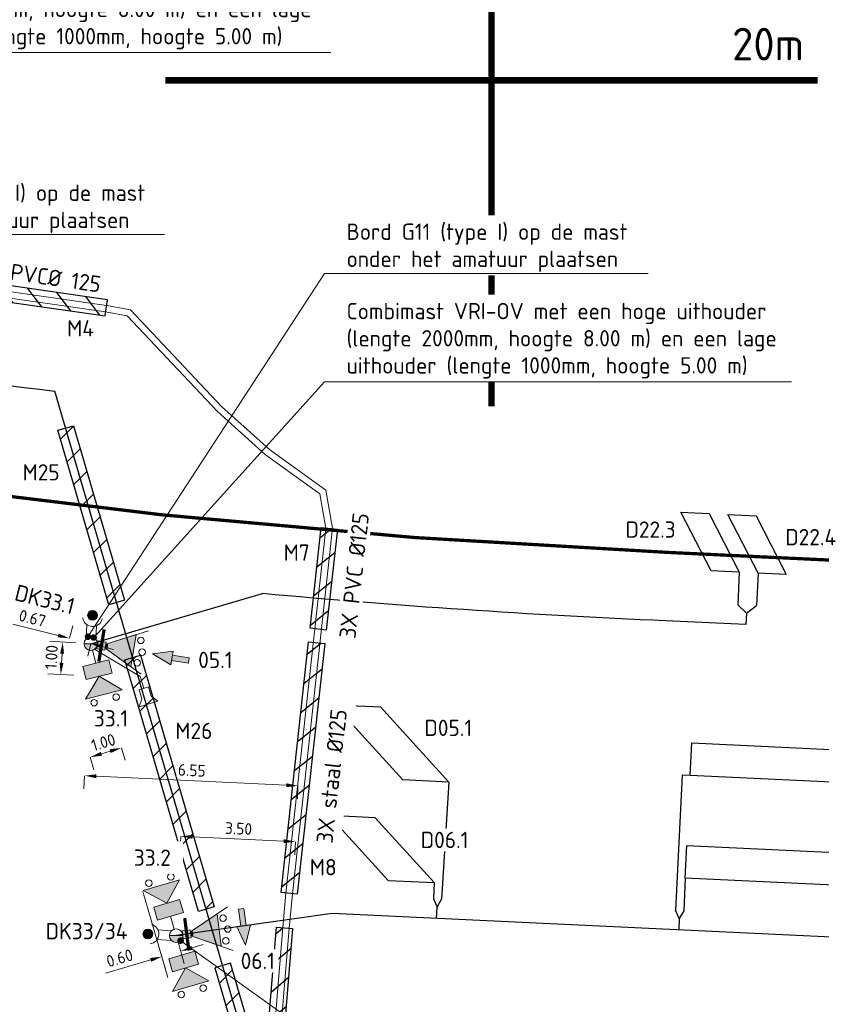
# Model space of a CAD drawing. Header units: metres. Extents: x 196669 to 197735, y 355514 to 356669.
# Tile 15 of 28: x 197074 to 197099, y 355719 to 355749. Entities that reach past the tile are written whole.
import ezdxf
from ezdxf import colors
from ezdxf.entities.mleader import LeaderData, LeaderLine
from ezdxf.lldxf.tags import DXFTag
from ezdxf.math import Vec2, Vec3

# ---------------------------------------------------------------- set-up
doc = ezdxf.new("R2010")
doc.units = ezdxf.units.M
doc.linetypes.add('VW-30270_STREEP', pattern=[3, 0.3, -2.7])
doc.layers.get('Defpoints').update_dxf_attribs({"color": 151})
for name, color, linetype, lineweight in [('B-WE-KL-MANTELBUIS-T25', 7, 'Continuous', 18), ('N-WE-KL-MANTELBUIS-G', 4, 'Continuous', 30), ('N-WE-KL-MANTELBUIS-T25', 4, 'Continuous', 25), ('N-WE-KL-VRI_KABEL-G', 30, 'Continuous', 30), ('N-WE-KL-VRI_UITSLIJPER-G', 130, 'Continuous', 30), ('N-WE-VH-MATERIAALGRENS-G', 170, 'Continuous', 18), ('N-WE-VW-VRI-ONTRUIMINGSTIJDEN_OTTO-G', 7, 'Continuous', 25), ('N-WE-VW-VRI-SYMBOOL-G', 7, 'Continuous', 13), ('N-WE-VW-VRI-T25', 7, 'Continuous', 20), ('N-WE-VW-VRI_DETECTIELUS-G', 3, 'Continuous', 30), ('N-WE-VW-VRI_DETECTIELUS-T25', 7, 'Continuous', 30), ('N01-WE-VW-MARKERING_LANGS_STREEP_30270_010-G', 7, 'VW-30270_STREEP', 13), ('V-WE-KL-DATA_KOPPELKABEL_GLASVEZEL-G', 1, 'KL-GLASVEZEL-N', 20), ('V-WE-KL-MANTELBUIS-G', 1, 'Continuous', 30), ('V-WE-KL-MANTELBUIS-T25', 1, 'Continuous', 25), ('X-XX-AL-M', 7, 'Continuous', 13)]:
    doc.layers.add(name, color=color, linetype=linetype, lineweight=lineweight)
doc.layers.add('VRI-Lantaarn', color=7, linetype='Continuous', lineweight=0, true_color=0x000000)
doc.styles.add('NLCS-ISO-M200-T18', font='NLCS-ISO.ttf', dxfattribs={"height": 0.36})
doc.styles.add('NLCS-ISO-M200-T25', font='NLCS-ISO.ttf', dxfattribs={"height": 0.5})
doc.styles.add('NLCS-ISO-M200-T50', font='NLCS-ISO.ttf', dxfattribs={"height": 1})
doc.styles.get("Standard").update_dxf_attribs({"font": 'Microsoft JhengHei.ttf'})
tags = doc.linetypes.add('KL-GLASVEZEL-N', pattern='A,4,-1,[101,NLCS.SHX,S=0.5,R=0,X=0,Y=0],-1,4,-1,["G",Standard,S=1,R=0,X=-0.25,Y=-0.5],-1.5', length=12.5).pattern_tags.tags
tags[18] = DXFTag(74, 10)
doc.dimstyles.new('NLCS-M200-T18-PIJL_L2_H1', dxfattribs={"dimscale": 0.2, "dimtxt": 2.5, "dimasz": 1.8, "dimexe": 2, "dimexo": 2, "dimgap": 0.7, "dimtad": 1, "dimzin": 0, "dimdsep": 46, "dimtxsty": 'NLCS-ISO-M200-T18', "dimcen": 0, "dimdle": 2, "dimclrd": 256, "dimclre": 256, "dimclrt": 256, "dimadec": 1, "dimazin": 0, "dimtfac": 1, "dimtdec": 3, "dimtofl": 0, "dimtmove": 0, "dimatfit": 3, "dimfxl": 2, "dimfxlon": 1, "dimtfillclr": 256, "dimtolj": 1, "dimtzin": 0, "dimlwd": -1, "dimlwe": -1, "dimarcsym": 0})

# ---------------------------------------------------------------- blocks, each defined once
blk = doc.blocks.new('Combinatiemast openbare verlichting_2')
at = {"layer": 'N-WE-VW-VRI-SYMBOOL-G', "linetype": 'Continuous'}
blk.add_hatch(color=256, dxfattribs=at).paths.add_polyline_path([(-0.207, 0, 1), (0.207, 0)])
at = {"layer": 'N-WE-VW-VRI-SYMBOOL-G'}
blk.add_line((-0.207, 0), (0.207, 0), dxfattribs=at)
for start, end in [(360, 180), (180, 360)]:
    blk.add_arc((0, 0), 0.207, start, end, dxfattribs=at)
blk = doc.blocks.new('Rateltikker_1')
at = {"layer": 'N-WE-VW-VRI-SYMBOOL-G', "flags": 128}
blk.add_lwpolyline([(2.079, 0.879), (2.303, 0.99), (2.193, 0.4), (2.024, 0.584), (1.729, 0.639), (1.784, 0.934)], close=True, dxfattribs=at)
blk.add_lwpolyline([(1.757, 0.787), (1.383, 0.857), (0, 0)], dxfattribs=at)
blk = doc.blocks.new('A$C98d8e760')
at = {"layer": 'N-WE-VW-VRI-SYMBOOL-G'}
for p, q in [((0.826, 0), (1.405, 0.579)), ((0.413, 0), (0, 0)), ((0.826, 0), (1.405, -0.579))]:
    blk.add_line(p, q, dxfattribs=at)
at = {"layer": 'N-WE-VW-VRI-SYMBOOL-G', "flags": 128}
for points in [[(0.413, 0.413), (0.826, 0.413), (0.826, -0.413), (0.413, -0.413)], [(0.826, 0), (1.405, 0.579), (1.405, -0.579)]]:
    blk.add_lwpolyline(points, close=True, dxfattribs=at)
at = {"layer": 'N-WE-VW-VRI-SYMBOOL-G'}
for centre in [(1.571, 0.35), (1.571, -0.35)]:
    blk.add_circle(centre, 0.1, dxfattribs=at)
at = {"layer": 'N-WE-VW-VRI-SYMBOOL-G', "extrusion": (0, 0, -1)}
blk.add_solid([(-0.413, 0.413), (-0.826, 0.413), (-0.413, -0.413), (-0.826, -0.413)], dxfattribs=at)
at = {"layer": 'N-WE-VW-VRI-SYMBOOL-G'}
blk.add_solid([(0.826, 0), (1.405, 0.579), (1.405, -0.579)], dxfattribs=at)
blk = doc.blocks.new('Drukknop met waitsignalering_1')
at = {"layer": 'N-WE-VW-VRI-SYMBOOL-G', "linetype": 'Continuous', "extrusion": (0, 0, -1)}
blk.add_hatch(color=256, dxfattribs=at).paths.add_polyline_path([(-1.018, 0.002, 1), (-0.718, 0.002, 1)])
at = {"layer": 'N-WE-VW-VRI-SYMBOOL-G'}
for p, q in [((0.134, 0.157), (0.574, 0.157)), ((0.15, -0.143), (0.565, -0.143))]:
    blk.add_line(p, q, dxfattribs=at)
blk.add_circle((0.868, 0.002), 0.15, dxfattribs=at)
blk.add_arc((0.836, 0), 0.306, 101.0944, 258.9056, dxfattribs=at)
blk = doc.blocks.new('A$C66B47F79_1')
at = {"layer": 'VRI-Lantaarn', "linetype": 'Continuous'}
blk.add_line((0, -0.5), (0, 0.5), dxfattribs=at)
at = {"layer": 'VRI-Lantaarn', "linetype": 'Continuous', "const_width": 0.1, "flags": 128}
blk.add_lwpolyline([(0, 0.5), (0, -0.5)], dxfattribs=at)
blk = doc.blocks.new('Lantaarn 3 x 200 mm LED2 met achtergrondschild (gemotoriseerd verkeer)_1')
at = {"layer": 'N-WE-VW-VRI-SYMBOOL-G', "linetype": 'Continuous'}
h = blk.add_hatch(color=256, dxfattribs=at)
h.paths.add_polyline_path([(0, -0.123), (0, 0.123), (0.245, 0.123), (0.245, -0.123)])
h.paths.add_polyline_path([(0.301, 0.089, -0.116434), (0.323, 0, -0.116434), (0.301, -0.089), (1.123, -0.5), (1.123, 0), (1.123, 0.5)])
blk.add_hatch(color=256, dxfattribs=at).paths.add_polyline_path([(0.323, 0, 0.116434), (0.301, 0.089), (0.245, 0.061), (0.245, -0.061), (0.301, -0.089, 0.116434)])
at = {"layer": 'N-WE-VW-VRI-SYMBOOL-G'}
for p, q in [((0.245, 0.061), (1.473, 0.675)), ((1.123, 0.5), (0.245, 0.061)), ((1.123, 0), (1.123, 0.5)), ((1.123, 0.5), (1.123, -0.5)), ((0.123, -0.123), (0.123, 0.123)), ((1.123, 0), (1.123, -0.5)), ((1.123, -0.5), (0.245, -0.061)), ((1.473, -0.675), (0.245, -0.061))]:
    blk.add_line(p, q, dxfattribs=at)
for centre in [(1.288, 0.35), (1.388, 0), (1.288, -0.35)]:
    blk.add_circle(centre, 0.1, dxfattribs=at)
blk.add_3dface([(0, 0.123), (0, -0.123), (0.245, -0.123), (0.245, 0.123)], dxfattribs=at)
blk.add_blockref('A$C66B47F79_1', (0.123, 0), dxfattribs=at)
blk = doc.blocks.new('A$Ce4ad6665')
at = {"layer": 'N-WE-VW-VRI-SYMBOOL-G'}
for p, q in [((0.09, 0.564), (0.09, 0.041)), ((-0.008, -0.564), (0.227, 0.041)), ((0.227, 0.041), (0.09, 0.041)), ((0.227, 0.041), (0.09, 0.041))]:
    blk.add_line(p, q, dxfattribs=at)
at = {"layer": 'N-WE-VW-VRI-SYMBOOL-G', "flags": 128}
for points in [[(0.09, 0.564), (-0.075, 0.564), (-0.075, 0.041), (0.09, 0.041)], [(-0.192, 0.041), (-0.008, -0.564), (0.227, 0.041)]]:
    blk.add_lwpolyline(points, close=True, dxfattribs=at)
at = {"layer": 'N-WE-VW-VRI-SYMBOOL-G'}
blk.add_solid([(0.09, 0.564), (-0.075, 0.564), (0.09, 0.041), (-0.075, 0.041)], dxfattribs=at)
at = {"layer": 'N-WE-VW-VRI-SYMBOOL-G', "extrusion": (0, 0, -1)}
blk.add_solid([(0.192, 0.041), (0.008, -0.564), (-0.227, 0.041)], dxfattribs=at)
blk = doc.blocks.new('*D134')
at = {"layer": 'Defpoints', "color": 0, "transparency": 16777216}
for p in [(197075.703, 355729.79), (197075.703, 355729.79), (197076.357, 355729.626)]:
    blk.add_point(p, dxfattribs=at)
at = {"layer": 'X-XX-AL-M', "transparency": 16777216}
for p, q in [((197075.354, 355729.878), (197073.966, 355730.227)), ((197075.703, 355729.79), (197075.801, 355730.178)), ((197076.357, 355729.626), (197076.259, 355729.238)), ((197076.706, 355729.538), (197077.055, 355729.45))]:
    blk.add_line(p, q, dxfattribs=at)
for points in [[(197075.369, 355729.936), (197075.34, 355729.82), (197075.703, 355729.79)], [(197076.721, 355729.596), (197076.691, 355729.48), (197076.357, 355729.626)]]:
    blk.add_solid(points, dxfattribs=at)
at = {"layer": 'X-XX-AL-M', "transparency": 16777216, "insert": (197074.563, 355730.407), "char_height": 0.36, "attachment_point": 5, "rotation": 345.8837, "style": 'NLCS-ISO-M200-T18', "bg_fill": 3, "box_fill_scale": 1.1, "bg_fill_color": 256, "bg_fill_true_color": 13158600, "bg_fill_transparency": 0}
blk.add_mtext('\\A1;0.67', dxfattribs=at)
blk = doc.blocks.new('*D135')
at = {"layer": 'Defpoints', "color": 0, "transparency": 16777216}
for p in [(197076.357, 355729.626), (197076.298, 355728.627)]:
    blk.add_point(p, dxfattribs=at)
at = {"layer": 'X-XX-AL-M', "transparency": 16777216}
for p, q in [((197075.894, 355729.653), (197075.096, 355729.7)), ((197075.474, 355729.317), (197075.457, 355729.038)), ((197075.835, 355728.655), (197075.037, 355728.702))]:
    blk.add_line(p, q, dxfattribs=at)
for points in [[(197075.414, 355729.321), (197075.534, 355729.314), (197075.495, 355729.677)], [(197075.397, 355729.041), (197075.517, 355729.034), (197075.436, 355728.678)]]:
    blk.add_solid(points, dxfattribs=at)
at = {"layer": 'X-XX-AL-M', "transparency": 16777216, "insert": (197075.147, 355729.213), "char_height": 0.36, "attachment_point": 5, "rotation": 86.6261, "style": 'NLCS-ISO-M200-T18', "bg_fill": 3, "box_fill_scale": 1.1, "bg_fill_color": 256, "bg_fill_true_color": 13158600, "bg_fill_transparency": 0}
blk.add_mtext('\\A1;1.00', dxfattribs=at)
at = {"layer": 'Defpoints', "color": 0, "transparency": 16777216}
blk.add_point((197075.436, 355728.678), dxfattribs=at)
blk = doc.blocks.new('*D136')
at = {"layer": 'Defpoints', "color": 0, "transparency": 16777216}
for p in [(197078.972, 355720.671), (197078.396, 355720.503), (197078.535, 355720.027)]:
    blk.add_point(p, dxfattribs=at)
at = {"layer": 'X-XX-AL-M', "transparency": 16777216}
for p, q in [((197079.456, 355720.297), (197079.802, 355720.397)), ((197078.508, 355720.119), (197078.647, 355719.643)), ((197079.084, 355720.287), (197079.223, 355719.812)), ((197078.189, 355719.927), (197076.815, 355719.525))]:
    blk.add_line(p, q, dxfattribs=at)
for points in [[(197079.44, 355720.354), (197079.473, 355720.239), (197079.111, 355720.196)], [(197078.173, 355719.984), (197078.206, 355719.869), (197078.535, 355720.027)]]:
    blk.add_solid(points, dxfattribs=at)
at = {"layer": 'X-XX-AL-M', "transparency": 16777216, "insert": (197077.24, 355719.983), "char_height": 0.36, "attachment_point": 5, "rotation": 16.2803, "style": 'NLCS-ISO-M200-T18', "bg_fill": 3, "box_fill_scale": 1.1, "bg_fill_color": 256, "bg_fill_true_color": 13158600, "bg_fill_transparency": 0}
blk.add_mtext('\\A1;0.60', dxfattribs=at)
blk = doc.blocks.new('_Dot')
at = {"color": 0, "linetype": 'ByBlock', "lineweight": -2}
blk.add_line((-0.5, 0), (-1, 0), dxfattribs=at)
at = {"color": 0, "linetype": 'ByBlock', "const_width": 0.5}
blk.add_lwpolyline([(-0.25, 0, 1), (0.25, 0, 1)], format="xyb", close=True, dxfattribs=at)
blk = doc.blocks.new('Richtingspijl in verkeerslicht_3')
at = {"layer": 'N-WE-VW-VRI-SYMBOOL-G'}
for p, q in [((0.083, 0.523), (-0.083, 0.523)), ((-0.083, 0.523), (-0.083, 0)), ((0.083, 0.523), (0.083, 0)), ((-0.2, 0), (-0.016, -0.605)), ((-0.083, 0), (-0.2, 0)), ((-0.083, 0), (-0.2, 0)), ((-0.016, -0.605), (0.219, 0)), ((0.219, 0), (0.083, 0)), ((0.219, 0), (0.083, 0))]:
    blk.add_line(p, q, dxfattribs=at)
at = {"layer": 'N-WE-VW-VRI-SYMBOOL-G', "flags": 128}
for points in [[(0.083, 0.523), (-0.083, 0.523), (-0.083, 0), (0.083, 0)], [(-0.2, 0), (-0.016, -0.605), (0.219, 0)]]:
    blk.add_lwpolyline(points, close=True, dxfattribs=at)
at = {"layer": 'N-WE-VW-VRI-SYMBOOL-G'}
blk.add_solid([(0.083, 0.523), (-0.083, 0.523), (0.083, 0), (-0.083, 0)], dxfattribs=at)
at = {"layer": 'N-WE-VW-VRI-SYMBOOL-G', "extrusion": (0, 0, -1)}
blk.add_solid([(0.2, 0), (0.016, -0.605), (-0.219, 0)], dxfattribs=at)
blk = doc.blocks.new('*D1151')
at = {"layer": 'X-XX-AL-M', "transparency": 16777216}
for p, q in [((197077.293, 355726.432), (197077.408, 355726.049)), ((197076.335, 355726.144), (197076.451, 355725.761)), ((197076.948, 355726.328), (197076.68, 355726.248))]:
    blk.add_line(p, q, dxfattribs=at)
for points in [[(197076.931, 355726.386), (197076.965, 355726.271), (197077.293, 355726.432)], [(197076.663, 355726.305), (197076.697, 355726.19), (197076.335, 355726.144)]]:
    blk.add_solid(points, dxfattribs=at)
at = {"layer": 'X-XX-AL-M', "transparency": 16777216, "insert": (197076.739, 355726.6), "char_height": 0.36, "attachment_point": 5, "rotation": 16.7578, "style": 'NLCS-ISO-M200-T18', "bg_fill": 3, "box_fill_scale": 1.1, "bg_fill_color": 256, "bg_fill_true_color": 13158600, "bg_fill_transparency": 0}
blk.add_mtext('\\A1;1.00', dxfattribs=at)
at = {"layer": 'Defpoints', "color": 0, "transparency": 16777216}
for p in [(197077.185, 355726.79), (197076.227, 355726.502), (197076.335, 355726.144)]:
    blk.add_point(p, dxfattribs=at)
blk = doc.blocks.new('*D1152')
at = {"layer": 'Defpoints', "color": 0, "transparency": 16777216}
for p in [(197079.116, 355723.718), (197082.629, 355723.552), (197082.629, 355723.552)]:
    blk.add_point(p, dxfattribs=at)
at = {"layer": 'X-XX-AL-M', "transparency": 16777216}
for p, q in [((197079.116, 355723.718), (197079.097, 355723.318)), ((197079.476, 355723.701), (197082.27, 355723.569)), ((197082.629, 355723.552), (197082.61, 355723.152))]:
    blk.add_line(p, q, dxfattribs=at)
for points in [[(197079.479, 355723.761), (197079.473, 355723.641), (197079.116, 355723.718)], [(197082.272, 355723.629), (197082.267, 355723.509), (197082.629, 355723.552)]]:
    blk.add_solid(points, dxfattribs=at)
at = {"layer": 'X-XX-AL-M', "transparency": 16777216, "insert": (197080.888, 355723.954), "char_height": 0.36, "attachment_point": 5, "rotation": 357.2883, "style": 'NLCS-ISO-M200-T18'}
blk.add_mtext('\\A1;3.50', dxfattribs=at)
blk = doc.blocks.new('*D1153')
at = {"layer": 'Defpoints', "color": 0, "transparency": 16777216}
for p in [(197076.166, 355725.589), (197082.71, 355725.267), (197082.711, 355725.279)]:
    blk.add_point(p, dxfattribs=at)
at = {"layer": 'X-XX-AL-M', "transparency": 16777216}
for p, q in [((197076.165, 355725.577), (197076.146, 355725.178)), ((197076.525, 355725.56), (197082.351, 355725.284)), ((197082.71, 355725.267), (197082.691, 355724.868))]:
    blk.add_line(p, q, dxfattribs=at)
for points in [[(197076.528, 355725.62), (197076.522, 355725.5), (197076.165, 355725.577)], [(197082.354, 355725.344), (197082.348, 355725.225), (197082.71, 355725.267)]]:
    blk.add_solid(points, dxfattribs=at)
at = {"layer": 'X-XX-AL-M', "transparency": 16777216, "insert": (197079.453, 355725.742), "char_height": 0.36, "attachment_point": 5, "rotation": 357.2883, "style": 'NLCS-ISO-M200-T18', "bg_fill": 3, "box_fill_scale": 1.1, "bg_fill_color": 256, "bg_fill_true_color": 13158600, "bg_fill_transparency": 0}
blk.add_mtext('\\A1;6.55', dxfattribs=at)

msp = doc.modelspace()

# ---------------------------------------------------------------- hatches: boundary and pattern name
at = {"layer": 'N-WE-KL-MANTELBUIS-G'}
h = msp.add_hatch(dxfattribs=at)
h.set_pattern_fill('ANSI31', color=256, scale=0.2)
h.paths.add_polyline_path([(197075.826, 355736.31), (197077.389, 355730.957), (197076.909, 355730.817), (197075.346, 355736.17)])
h = msp.add_hatch(dxfattribs=at)
h.set_pattern_fill('ANSI31', color=256, scale=0.2)
h.paths.add_polyline_path([(197077.881, 355729.272), (197080.136, 355721.551), (197079.656, 355721.411), (197077.401, 355729.131)])
h = msp.add_hatch(dxfattribs=at)
h.set_pattern_fill('ANSI31', color=256, scale=0.2)
h.paths.add_polyline_path([(197080.161, 355719.683), (197082.735, 355710.868), (197083.215, 355711.008), (197080.641, 355719.823)])
at = {"layer": 'V-WE-KL-MANTELBUIS-G'}
h = msp.add_hatch(dxfattribs=at)
h.set_pattern_fill('ANSI31', color=256, scale=0.2, angle=81.85294875)
h.paths.add_polyline_path([(197072.492, 355740.296), (197076.794, 355739.68), (197076.865, 355740.175), (197072.563, 355740.791)])
h = msp.add_hatch(dxfattribs=at)
h.set_pattern_fill('ANSI31', color=256, scale=0.2, angle=353.7355161)
h.paths.add_polyline_path([(197083.419, 355733.189), (197083.917, 355733.135), (197083.577, 355730.044), (197083.08, 355730.099)])
h = msp.add_hatch(dxfattribs=at)
h.set_pattern_fill('ANSI31', color=256, scale=0.2, angle=353.7355161)
h.paths.add_polyline_path([(197083.035, 355729.684), (197083.532, 355729.63), (197082.687, 355721.938), (197082.19, 355721.992)])
h = msp.add_hatch(dxfattribs=at)
h.set_pattern_fill('ANSI31', color=256, scale=0.2, angle=355.3137819)
h.paths.add_polyline_path([(197082.545, 355720.894), (197081.553, 355708.792), (197081.055, 355708.833), (197082.047, 355720.935)])

# ---------------------------------------------------------------- linework, layer by layer
at = {"layer": 'N-WE-KL-MANTELBUIS-G', "flags": 128}
for points in [[(197075.826, 355736.31), (197077.389, 355730.957), (197076.909, 355730.817), (197075.346, 355736.17)], [(197077.881, 355729.272), (197080.136, 355721.551), (197079.656, 355721.411), (197077.401, 355729.131)], [(197080.161, 355719.683), (197082.735, 355710.868), (197083.215, 355711.008), (197080.641, 355719.823)]]:
    msp.add_lwpolyline(points, close=True, dxfattribs=at)
at = {"layer": 'N-WE-KL-VRI_KABEL-G'}
for p, q in [((197076.357, 355729.626), (197081.62, 355731.163)), ((197096.462, 355730.559), (197096.445, 355730.209))]:
    msp.add_line(p, q, dxfattribs=at)
at = {"layer": 'N-WE-KL-VRI_KABEL-G', "flags": 128}
for points in [[(197045.421, 355742.832, 0.030591), (197075.256, 355737.37, 0.030591)], [(197096.445, 355730.209), (197093.979, 355730.326, -0.012213), (197081.62, 355731.163, -0.012213)]]:
    msp.add_lwpolyline(points, format="xyb", dxfattribs=at)
for points in [[(197083.167, 355710.281), (197075.256, 355737.37)], [(197096.197, 355730.821), (197096.462, 355730.559), (197096.773, 355730.794)], [(197086.865, 355721.801), (197086.978, 355721.545), (197087.115, 355721.789)], [(197086.962, 355721.195), (197086.978, 355721.545)], [(197083.758, 355721.347), (197078.972, 355720.671)], [(197142.489, 355719.166), (197142.46, 355718.567), (197083.758, 355721.347)], [(197094.542, 355721.437), (197094.406, 355721.193), (197094.293, 355721.449)], [(197094.406, 355721.193), (197094.389, 355720.844)]]:
    msp.add_lwpolyline(points, dxfattribs=at)
at = {"layer": 'N-WE-KL-VRI_UITSLIJPER-G'}
for p, q in [((197096.244, 355731.82), (197096.197, 355730.821)), ((197096.821, 355731.793), (197096.773, 355730.794))]:
    msp.add_line(p, q, dxfattribs=at)
at = {"layer": 'N-WE-KL-VRI_UITSLIJPER-G', "flags": 128}
for points in [[(197094.739, 355725.582), (197094.489, 355725.594), (197094.293, 355721.449)], [(197087.335, 355725.382), (197087.115, 355721.789)], [(197094.59, 355722.436), (197094.542, 355721.437)], [(197086.889, 355722.3), (197086.865, 355721.801)]]:
    msp.add_lwpolyline(points, dxfattribs=at)
at = {"layer": 'N-WE-VH-MATERIAALGRENS-G', "flags": 128}
msp.add_lwpolyline([(197078.722, 355719.387), (197077.953, 355722.02)], dxfattribs=at)
at = {"layer": 'N-WE-VW-VRI-ONTRUIMINGSTIJDEN_OTTO-G', "color": 7, "const_width": 0.2}
for points in [[(197088.646, 355756.905), (197088.646, 355736.905)], [(197078.646, 355746.905), (197098.646, 355746.905)]]:
    msp.add_lwpolyline(points, dxfattribs=at)
at = {"layer": 'N-WE-VW-VRI_DETECTIELUS-G', "flags": 128}
for points in [[(197095.379, 355731.861), (197094.453, 355733.657), (197095.318, 355733.616), (197096.244, 355731.82)], [(197096.821, 355731.793), (197095.894, 355733.589), (197096.76, 355733.548), (197097.686, 355731.752)], [(197083.829, 355727.751), (197085.242, 355727.684), (197087.335, 355725.382), (197085.923, 355725.449)], [(197094.786, 355726.581), (197104.775, 355726.108), (197104.728, 355725.109), (197094.739, 355725.582)], [(197086.889, 355722.3), (197085.081, 355724.288), (197083.668, 355724.355), (197085.476, 355722.367)], [(197094.637, 355723.435), (197104.626, 355722.962), (197104.579, 355721.963), (197094.59, 355722.436)]]:
    msp.add_lwpolyline(points, close=True, dxfattribs=at)
at = {"layer": 'N01-WE-VW-MARKERING_LANGS_STREEP_30270_010-G', "const_width": 0.1, "flags": 128}
msp.add_lwpolyline([(197178.742, 355730.416, -0.094556), (197168.165, 355728.912), (197094.071, 355732.424, -0.023241), (197070.798, 355734.516, -0.023241)], format="xyb", dxfattribs=at)
at = {"layer": 'V-WE-KL-DATA_KOPPELKABEL_GLASVEZEL-G', "ltscale": 0.25, "flags": 128}
for points in [[(197040.236, 355749.283), (197040.272, 355749.531, -0.414214), (197040.669, 355749.826), (197041.545, 355749.696, -0.406235), (197041.842, 355749.308), (197041.735, 355748.414), (197042.117, 355747.569), (197043.385, 355746.808), (197045.36, 355746.429), (197049.476, 355745.31), (197053.123, 355744.344), (197053.534, 355744.194), (197065.155, 355742.122), (197073.056, 355740.54), (197076.841, 355739.998), (197077.569, 355739.861), (197080.378, 355736.885), (197081.838, 355735.577), (197083.561, 355734.335), (197083.769, 355733.165), (197082.538, 355721.955), (197082.44, 355720.902), (197081.542, 355709.947), (197080.994, 355705.345, 0.286316), (197081.106, 355705.106), (197081.555, 355704.816), (197096.119, 355704.222)], [(197040.433, 355749.254), (197040.47, 355749.501, -0.414214), (197040.64, 355749.628), (197041.516, 355749.499, -0.406235), (197041.643, 355749.332), (197041.529, 355748.382), (197041.961, 355747.429), (197043.313, 355746.618), (197045.315, 355746.235), (197049.424, 355745.116), (197053.063, 355744.153), (197053.482, 355744), (197065.118, 355741.925), (197073.022, 355740.342), (197076.809, 355739.8), (197077.468, 355739.676), (197080.238, 355736.742), (197081.712, 355735.421), (197083.379, 355734.221), (197083.567, 355733.159), (197082.339, 355721.975), (197082.24, 355720.92), (197081.342, 355709.967), (197081.037, 355707.399, -0.179896), (197080.957, 355707.244), (197075.567, 355702.318)]]:
    msp.add_lwpolyline(points, format="xyb", dxfattribs=at)
at = {"layer": 'V-WE-KL-MANTELBUIS-G', "flags": 128}
for points in [[(197072.492, 355740.296), (197076.794, 355739.68), (197076.865, 355740.175), (197072.563, 355740.791)], [(197083.419, 355733.189), (197083.917, 355733.135), (197083.577, 355730.044), (197083.08, 355730.099)], [(197083.035, 355729.684), (197083.532, 355729.63), (197082.687, 355721.938), (197082.19, 355721.992)], [(197082.545, 355720.894), (197081.553, 355708.792), (197081.055, 355708.833), (197082.047, 355720.935)]]:
    msp.add_lwpolyline(points, close=True, dxfattribs=at)

# ---------------------------------------------------------------- block references
for name, p, rotation in [('A$C98d8e760', (197076.408, 355729.425), 284.2297967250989), ('A$C98d8e760', (197078.914, 355720.87), 106.2803407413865), ('A$Ce4ad6665', (197081.034, 355720.935), 7.290660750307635), ('A$C98d8e760', (197079.03, 355720.473), 286.1666480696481)]:
    msp.add_blockref(name, p, dxfattribs=dict(rotation=rotation))
at = {"layer": 'N-WE-VW-VRI-SYMBOOL-G'}
for name, p, rotation in [('Drukknop met waitsignalering_1', (197076.357, 355729.626), 86.48051719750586), ('Lantaarn 3 x 200 mm LED2 met achtergrondschild (gemotoriseerd verkeer)_1', (197076.561, 355729.592), 350.6294222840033), ('Rateltikker_1', (197076.471, 355729.453), 297.4676889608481), ('Richtingspijl in verkeerslicht_3', (197078.845, 355729.196), 260.4561587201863), ('Lantaarn 3 x 200 mm LED2 met achtergrondschild (gemotoriseerd verkeer)_1', (197079.177, 355720.698), 7.290660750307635), ('Drukknop met waitsignalering_1', (197078.972, 355720.671), 176.4572530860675)]:
    msp.add_blockref(name, p, dxfattribs=dict(at, rotation=rotation))
for p in [(197076.357, 355729.626), (197078.972, 355720.671)]:
    msp.add_blockref('Combinatiemast openbare verlichting_2', p, dxfattribs=at)

# ---------------------------------------------------------------- texts
at = {"layer": 'N-WE-VW-VRI-ONTRUIMINGSTIJDEN_OTTO-G', "insert": (197096.024, 355748.515), "char_height": 1, "attachment_point": 1, "rotation": 359.9951, "style": 'NLCS-ISO-M200-T50'}
msp.add_mtext_dynamic_manual_height_columns('20m', width=18.68738, gutter_width=15, heights=[0], dxfattribs=at)

# ---------------------------------------------------------------- dimensions: what is measured, and where the dimension line sits
at = {"layer": 'X-XX-AL-M'}
dim = msp.add_aligned_dim(p1=(197079.116, 355723.718), p2=(197082.629, 355723.552), distance=0, text='3.50', dimstyle='NLCS-M200-T18-PIJL_L2_H1', override={"dimtfill": 0}, dxfattribs=at)
dim.commit()
dim.dimension.update_dxf_attribs({"geometry": '*D1152', "text_midpoint": (197080.888, 355723.954)})

# ---------------------------------------------------------------- next in the draw order: texts
at = {"layer": 'B-WE-KL-MANTELBUIS-T25', "char_height": 0.5, "attachment_point": 1, "style": 'NLCS-ISO-M200-T25', "bg_fill": 3, "box_fill_scale": 1.2, "bg_fill_color": 256, "bg_fill_transparency": 0}
for s, insert, width, rotation in [('3X PVC%%C 125', (197072.872, 355741.436), 3.9386, 351.8529), ('3X PVC %%C125', (197083.974, 355729.82), 3.94535, 83.7355)]:
    msp.add_mtext(s, dxfattribs=dict(at, insert=insert, width=width, rotation=rotation))
at = {"layer": 'B-WE-KL-MANTELBUIS-T25', "insert": (197083.27, 355723.541), "char_height": 0.5, "width": 4.36568, "attachment_point": 1, "rotation": 83.7355, "style": 'NLCS-ISO-M200-T25', "bg_fill": 2}
msp.add_mtext('3X staal %%C125', dxfattribs=at)
at = {"layer": 'N-WE-KL-MANTELBUIS-T25', "char_height": 0.5, "width": 0.64381, "attachment_point": 1, "style": 'NLCS-ISO-M200-T25', "bg_fill": 3, "box_fill_scale": 1.2, "bg_fill_color": 256, "bg_fill_transparency": 0}
for s, insert in [('M25', (197074.262, 355735.131)), ('\\pxt1;M26', (197078.947, 355727.201))]:
    msp.add_mtext(s, dxfattribs=dict(at, insert=insert))
at = {"layer": 'N-WE-VW-VRI-T25', "char_height": 0.5, "attachment_point": 2, "style": 'NLCS-ISO-M200-T25', "bg_fill": 3, "box_fill_scale": 1.2, "bg_fill_color": 256, "bg_fill_transparency": 0}
for s, insert, width in [('05.1', (197080.176, 355729.378), 0.974), ('33.1', (197076.975, 355727.585), 1.37838)]:
    msp.add_mtext(s, dxfattribs=dict(at, insert=insert, width=width))
at = {"layer": 'N-WE-VW-VRI-T25', "insert": (197078.242, 355723.312), "char_height": 0.5, "width": 1.37838, "attachment_point": 2, "style": 'NLCS-ISO-M200-T25', "bg_fill": 2}
msp.add_mtext('33.2', dxfattribs=at)
at = {"layer": 'N-WE-VW-VRI_DETECTIELUS-T25', "char_height": 0.5, "attachment_point": 2, "style": 'NLCS-ISO-M200-T25', "bg_fill": 3, "box_fill_scale": 1.2, "bg_fill_color": 256, "bg_fill_transparency": 0}
for s, insert in [('D05.1', (197087.32, 355727.293)), ('D06.1', (197087.206, 355723.857))]:
    msp.add_mtext(s, dxfattribs=dict(at, insert=insert))
at = {"layer": 'V-WE-KL-MANTELBUIS-T25', "insert": (197083.072, 355723.021), "char_height": 0.5, "width": 0.64381, "attachment_point": 1, "style": 'NLCS-ISO-M200-T25', "bg_fill": 3, "box_fill_scale": 1.2, "bg_fill_color": 256, "bg_fill_transparency": 0}
msp.add_mtext('M8', dxfattribs=at)

# ---------------------------------------------------------------- next in the draw order: dimensions: what is measured, and where the dimension line sits
at = {"layer": 'X-XX-AL-M'}
dim = msp.add_aligned_dim(p1=(197076.357, 355729.626), p2=(197075.703, 355729.79), distance=0, dimstyle='NLCS-M200-T18-PIJL_L2_H1', override={"dimtfill": 1}, dxfattribs=at)
dim.commit()
dim.dimension.update_dxf_attribs({"geometry": '*D134', "text_midpoint": (197074.563, 355730.407)})
dim = msp.add_linear_dim(base=(197078.535, 355720.027), p1=(197078.972, 355720.671), p2=(197078.396, 355720.503), angle=196.2803, dimstyle='NLCS-M200-T18-PIJL_L2_H1', override={"dimtfill": 1}, dxfattribs=at)
dim.commit()
dim.dimension.update_dxf_attribs({"geometry": '*D136', "text_midpoint": (197077.329, 355719.675), "dimtype": 161})

# ---------------------------------------------------------------- next in the draw order: texts
at = {"layer": 'N-WE-VW-VRI-T25', "insert": (197075.008, 355731.225), "char_height": 0.5, "width": 1.37838, "attachment_point": 2, "rotation": 345.8837, "style": 'NLCS-ISO-M200-T25', "bg_fill": 3, "box_fill_scale": 1.2, "bg_fill_color": 256, "bg_fill_transparency": 0}
msp.add_mtext('DK33.1', dxfattribs=at)
at = {"layer": 'N-WE-VW-VRI-T25', "insert": (197076.224, 355721.059), "char_height": 0.5, "width": 1.37838, "attachment_point": 2, "style": 'NLCS-ISO-M200-T25', "bg_fill": 3, "box_fill_scale": 1.2, "bg_fill_color": 256, "bg_fill_transparency": 0}
msp.add_mtext('DK33/34', dxfattribs=at)

# ---------------------------------------------------------------- next in the draw order: dimensions: what is measured, and where the dimension line sits
at = {"layer": 'X-XX-AL-M'}
for base, p1, p2, angle, picture, middle in [((197075.436, 355728.678), (197076.357, 355729.626), (197076.298, 355728.627), 266.6261, '*D135', (197075.466, 355729.194)), ((197076.335, 355726.144), (197077.185, 355726.79), (197076.227, 355726.502), 196.7578, '*D1151', (197076.831, 355726.293))]:
    dim = msp.add_linear_dim(base=base, p1=p1, p2=p2, angle=angle, dimstyle='NLCS-M200-T18-PIJL_L2_H1', override={"dimtfill": 1}, dxfattribs=at)
    dim.commit()
    dim.dimension.update_dxf_attribs({"geometry": picture, "text_midpoint": middle, "dimtype": 161})

# ---------------------------------------------------------------- next in the draw order: leaders
at = {"layer": 'N-WE-VW-VRI-T25'}
ml = msp.add_multileader_mtext('Standard', dxfattribs=at)
ml.set_content('Combimast VRI-OV met een hoge dubbele uithouder (lengte 2000mm, hoogte 8.00 m)', color=256, style='NLCS-ISO-M200-T25')
ml.set_leader_properties(color=256, linetype='ByLayer', lineweight=-1)
ml.set_arrow_properties(name='DOT')
ml.build(insert=Vec2(0, 0))
ml.multileader.update_dxf_attribs({"text_left_attachment_type": 5, "text_right_attachment_type": 5, "dogleg_length": 0.5, "arrow_head_size": 0.2})
ctx = ml.context
ctx.base_point, ctx.char_height, ctx.arrow_head_size, ctx.landing_gap_size, ctx.plane_origin, ctx.plane_x_axis, ctx.plane_y_axis = Vec3(197085.565, 355716.249), 0.5, 0.2, 0.18, Vec3(197070.963, 355738.597), Vec3(1, -0.000151), Vec3(0.000151, 1)
ctx.left_attachment, ctx.right_attachment = 5, 5
notes = []
notes.append((ctx, [(1, (1, 1, 0), (197085.065, 355716.25), (1, -0.000151), 0.5, [(2, [(197079.11, 355720.518)], 0, [])])]))
ctx.mtext.insert, ctx.mtext.text_direction, ctx.mtext.rotation, ctx.mtext.width, ctx.mtext.defined_height, ctx.mtext.flow_direction = Vec3(197085.745, 355717.783), Vec3(1, -0.000151), 6.283034, 12.73565, 0.659, 5
ctx.mtext.has_bg_fill, ctx.mtext.bg_color, ctx.mtext.bg_scale_factor, ctx.mtext.bg_transparency, ctx.mtext.use_window_bg_color = 1, -1023410167, 1.5, 0, 1
for ctx, leaders in notes:
    for number, flags, end, landing, length, lines in leaders:
        leader = LeaderData()
        leader.index, (leader.has_last_leader_line, leader.has_dogleg_vector, leader.attachment_direction) = number, flags
        leader.last_leader_point, leader.dogleg_vector, leader.dogleg_length = Vec3(end), Vec3(landing), length
        for number, points, colour, breaks in lines:
            line = LeaderLine()
            line.index, line.vertices, line.color, line.breaks = number, Vec3.list(points), colors.encode_raw_color(colour), breaks
            leader.lines.append(line)
        ctx.leaders.append(leader)

# ---------------------------------------------------------------- next in the draw order: texts
at = {"layer": 'N-WE-VW-VRI-T25', "insert": (197081.478, 355720.147), "char_height": 0.5, "width": 1.04892, "attachment_point": 2, "style": 'NLCS-ISO-M200-T25', "bg_fill": 3, "box_fill_scale": 1.2, "bg_fill_color": 256, "bg_fill_transparency": 0}
msp.add_mtext('06.1', dxfattribs=at)

# ---------------------------------------------------------------- next in the draw order: dimensions: what is measured, and where the dimension line sits
at = {"layer": 'X-XX-AL-M'}
dim = msp.add_aligned_dim(p1=(197076.166, 355725.589), p2=(197082.711, 355725.279), distance=-0.012, dimstyle='NLCS-M200-T18-PIJL_L2_H1', override={"dimtfill": 1}, dxfattribs=at)
dim.commit()
dim.dimension.update_dxf_attribs({"geometry": '*D1153', "text_midpoint": (197079.453, 355725.742)})

# ---------------------------------------------------------------- next in the draw order: leaders
at = {"layer": 'N-WE-VW-VRI-T25'}
ml = msp.add_multileader_mtext('Standard', dxfattribs=at)
ml.set_content('Combimast VRI-OV met een hoge uithouder (lengte 2000mm, hoogte 8.00 m) en een lage uithouder (lengte 1000mm, hoogte 5.00 m)', color=256, style='NLCS-ISO-M200-T25')
ml.set_leader_properties(color=256, linetype='ByLayer', lineweight=-1)
ml.set_arrow_properties(name='DOT')
ml.build(insert=Vec2(0, 0))
ml.multileader.update_dxf_attribs({"text_left_attachment_type": 5, "text_right_attachment_type": 5, "dogleg_length": 0.5, "arrow_head_size": 0.2})
ctx = ml.context
ctx.base_point, ctx.char_height, ctx.arrow_head_size, ctx.landing_gap_size, ctx.plane_origin, ctx.plane_x_axis, ctx.plane_y_axis = Vec3(197084.018, 355737.659), 0.5, 0.2, 0.18, Vec3(197094.783, 355737.113), Vec3(1, 0.000151), Vec3(-0.000151, 1)
ctx.left_attachment, ctx.right_attachment = 5, 5
notes = []
notes.append((ctx, [(0, (1, 1, 0), (197083.518, 355737.659), (1, 0.000151), 0.5, [(2, [(197076.443, 355729.814)], 0, [])])]))
ctx.mtext.insert, ctx.mtext.text_direction, ctx.mtext.rotation, ctx.mtext.width, ctx.mtext.defined_height, ctx.mtext.flow_direction = Vec3(197084.198, 355740.076), Vec3(1, 0.000151), 0.000151, 13.51269, 0.66, 5
ctx.mtext.has_bg_fill, ctx.mtext.bg_color, ctx.mtext.bg_scale_factor, ctx.mtext.bg_transparency, ctx.mtext.use_window_bg_color = 1, -1023410167, 1.5, 0, 1
for ctx, leaders in notes:
    for number, flags, end, landing, length, lines in leaders:
        leader = LeaderData()
        leader.index, (leader.has_last_leader_line, leader.has_dogleg_vector, leader.attachment_direction) = number, flags
        leader.last_leader_point, leader.dogleg_vector, leader.dogleg_length = Vec3(end), Vec3(landing), length
        for number, points, colour, breaks in lines:
            line = LeaderLine()
            line.index, line.vertices, line.color, line.breaks = number, Vec3.list(points), colors.encode_raw_color(colour), breaks
            leader.lines.append(line)
        ctx.leaders.append(leader)

# ---------------------------------------------------------------- next in the draw order: texts
at = {"layer": 'N-WE-VW-VRI_DETECTIELUS-T25', "char_height": 0.5, "attachment_point": 2, "style": 'NLCS-ISO-M200-T25', "bg_fill": 3, "box_fill_scale": 1.2, "bg_fill_color": 256, "bg_fill_transparency": 0}
for s, insert in [('D22.3', (197093.524, 355733.375)), ('D22.4', (197098.436, 355733.143))]:
    msp.add_mtext(s, dxfattribs=dict(at, insert=insert))
at = {"layer": 'V-WE-KL-MANTELBUIS-T25', "insert": (197082.27, 355732.669), "char_height": 0.5, "width": 0.64381, "attachment_point": 1, "style": 'NLCS-ISO-M200-T25', "bg_fill": 3, "box_fill_scale": 1.2, "bg_fill_color": 256, "bg_fill_transparency": 0}
msp.add_mtext('M7', dxfattribs=at)

# ---------------------------------------------------------------- next in the draw order: leaders
at = {"layer": 'N-WE-VW-VRI-T25'}
ml = msp.add_multileader_mtext('Standard', dxfattribs=at)
ml.set_content('Combimast VRI-OV met een hoge uithouder (lengte 2000mm, hoogte 8.00 m) en een lage uithouder (lengte 1000mm, hoogte 5.00 m)', color=256, style='NLCS-ISO-M200-T25')
ml.set_leader_properties(color=256, linetype='ByLayer', lineweight=-1)
ml.set_arrow_properties(name='DOT')
ml.build(insert=Vec2(0, 0))
ml.multileader.update_dxf_attribs({"text_left_attachment_type": 5, "text_right_attachment_type": 5, "dogleg_length": 0.5, "arrow_head_size": 0.2})
ctx = ml.context
ctx.base_point, ctx.char_height, ctx.arrow_head_size, ctx.landing_gap_size, ctx.plane_origin, ctx.plane_x_axis, ctx.plane_y_axis = Vec3(197069.751, 355747.76), 0.5, 0.2, 0.18, Vec3(197055.897, 355755.777), Vec3(1, -0.000151), Vec3(0.000151, 1)
ctx.left_attachment, ctx.right_attachment = 5, 5
notes = []
notes.append((ctx, [(1, (1, 1, 0), (197069.251, 355747.76), (1, -0.000151), 0.5, [(2, [(197063.984, 355737.852)], 0, [])])]))
ctx.mtext.insert, ctx.mtext.text_direction, ctx.mtext.rotation, ctx.mtext.width, ctx.mtext.defined_height, ctx.mtext.flow_direction = Vec3(197069.931, 355750.176), Vec3(1, -0.000151), 6.283034, 13.65243, 0.659, 5
ctx.mtext.has_bg_fill, ctx.mtext.bg_color, ctx.mtext.bg_scale_factor, ctx.mtext.bg_transparency, ctx.mtext.use_window_bg_color = 1, -1023410167, 1.5, 0, 1
for ctx, leaders in notes:
    for number, flags, end, landing, length, lines in leaders:
        leader = LeaderData()
        leader.index, (leader.has_last_leader_line, leader.has_dogleg_vector, leader.attachment_direction) = number, flags
        leader.last_leader_point, leader.dogleg_vector, leader.dogleg_length = Vec3(end), Vec3(landing), length
        for number, points, colour, breaks in lines:
            line = LeaderLine()
            line.index, line.vertices, line.color, line.breaks = number, Vec3.list(points), colors.encode_raw_color(colour), breaks
            leader.lines.append(line)
        ctx.leaders.append(leader)

# ---------------------------------------------------------------- next in the draw order: texts
at = {"layer": 'V-WE-KL-MANTELBUIS-T25', "insert": (197075.63, 355739.549), "char_height": 0.5, "width": 0.64381, "attachment_point": 1, "style": 'NLCS-ISO-M200-T25', "bg_fill": 3, "box_fill_scale": 1.2, "bg_fill_color": 256, "bg_fill_transparency": 0}
msp.add_mtext('M4', dxfattribs=at)

# ---------------------------------------------------------------- next in the draw order: leaders
at = {"layer": 'N-WE-VW-VRI-T25'}
ml = msp.add_multileader_mtext('Standard', dxfattribs=at)
ml.set_content('Bord B06 (type I) op de mast onder het amatuur plaatsen', color=256, style='NLCS-ISO-M200-T25')
ml.set_leader_properties(color=256, linetype='ByLayer', lineweight=-1)
ml.set_arrow_properties(name='DOT')
ml.build(insert=Vec2(0, 0))
ml.multileader.update_dxf_attribs({"text_left_attachment_type": 5, "text_right_attachment_type": 5, "dogleg_length": 0.5, "arrow_head_size": 0.2})
ctx = ml.context
ctx.base_point, ctx.char_height, ctx.arrow_head_size, ctx.landing_gap_size, ctx.plane_origin, ctx.plane_x_axis, ctx.plane_y_axis = Vec3(197069.03, 355742.173), 0.5, 0.2, 0.18, Vec3(197046.179, 355747.247), Vec3(1, -0.000151), Vec3(0.000151, 1)
ctx.left_attachment, ctx.right_attachment = 5, 5
notes = []
notes.append((ctx, [(1, (1, 1, 0), (197068.53, 355742.173), (1, -0.000151), 0.5, [(2, [(197064.044, 355737.698)], 0, [])])]))
ctx.mtext.insert, ctx.mtext.text_direction, ctx.mtext.rotation, ctx.mtext.width, ctx.mtext.defined_height, ctx.mtext.flow_direction = Vec3(197069.211, 355743.707), Vec3(1, -0.000151), 6.283034, 9.30859, 0.659, 5
ctx.mtext.has_bg_fill, ctx.mtext.bg_color, ctx.mtext.bg_scale_factor, ctx.mtext.bg_transparency, ctx.mtext.use_window_bg_color = 1, -1023410167, 1.5, 0, 1
for ctx, leaders in notes:
    for number, flags, end, landing, length, lines in leaders:
        leader = LeaderData()
        leader.index, (leader.has_last_leader_line, leader.has_dogleg_vector, leader.attachment_direction) = number, flags
        leader.last_leader_point, leader.dogleg_vector, leader.dogleg_length = Vec3(end), Vec3(landing), length
        for number, points, colour, breaks in lines:
            line = LeaderLine()
            line.index, line.vertices, line.color, line.breaks = number, Vec3.list(points), colors.encode_raw_color(colour), breaks
            leader.lines.append(line)
        ctx.leaders.append(leader)

# ---------------------------------------------------------------- next in the draw order: leaders
ml = msp.add_multileader_mtext('Standard', dxfattribs=at)
ml.set_content('Bord G11 (type I) op de mast onder het amatuur plaatsen', color=256, style='NLCS-ISO-M200-T25')
ml.set_leader_properties(color=256, linetype='ByLayer', lineweight=-1)
ml.set_arrow_properties(name='DOT')
ml.build(insert=Vec2(0, 0))
ml.multileader.update_dxf_attribs({"text_left_attachment_type": 5, "text_right_attachment_type": 5, "dogleg_length": 0.5, "arrow_head_size": 0.2})
ctx = ml.context
ctx.base_point, ctx.char_height, ctx.arrow_head_size, ctx.landing_gap_size, ctx.plane_origin, ctx.plane_x_axis, ctx.plane_y_axis = Vec3(197084.018, 355740.978), 0.5, 0.2, 0.18, Vec3(197088.063, 355747.967), Vec3(1, 0.000151), Vec3(-0.000151, 1)
ctx.left_attachment, ctx.right_attachment = 5, 5
notes = []
notes.append((ctx, [(0, (1, 1, 0), (197083.518, 355740.978), (1, 0.000151), 0.5, [(2, [(197076.269, 355729.84)], 0, [])])]))
ctx.mtext.insert, ctx.mtext.text_direction, ctx.mtext.rotation, ctx.mtext.width, ctx.mtext.defined_height, ctx.mtext.flow_direction = Vec3(197084.198, 355742.511), Vec3(1, 0.000151), 0.000151, 9.16538, 0.659, 5
ctx.mtext.has_bg_fill, ctx.mtext.bg_color, ctx.mtext.bg_scale_factor, ctx.mtext.bg_transparency, ctx.mtext.use_window_bg_color = 1, -1027028792, 1.5, 0, 1
for ctx, leaders in notes:
    for number, flags, end, landing, length, lines in leaders:
        leader = LeaderData()
        leader.index, (leader.has_last_leader_line, leader.has_dogleg_vector, leader.attachment_direction) = number, flags
        leader.last_leader_point, leader.dogleg_vector, leader.dogleg_length = Vec3(end), Vec3(landing), length
        for number, points, colour, breaks in lines:
            line = LeaderLine()
            line.index, line.vertices, line.color, line.breaks = number, Vec3.list(points), colors.encode_raw_color(colour), breaks
            leader.lines.append(line)
        ctx.leaders.append(leader)

doc.saveas('drawing.dxf')
